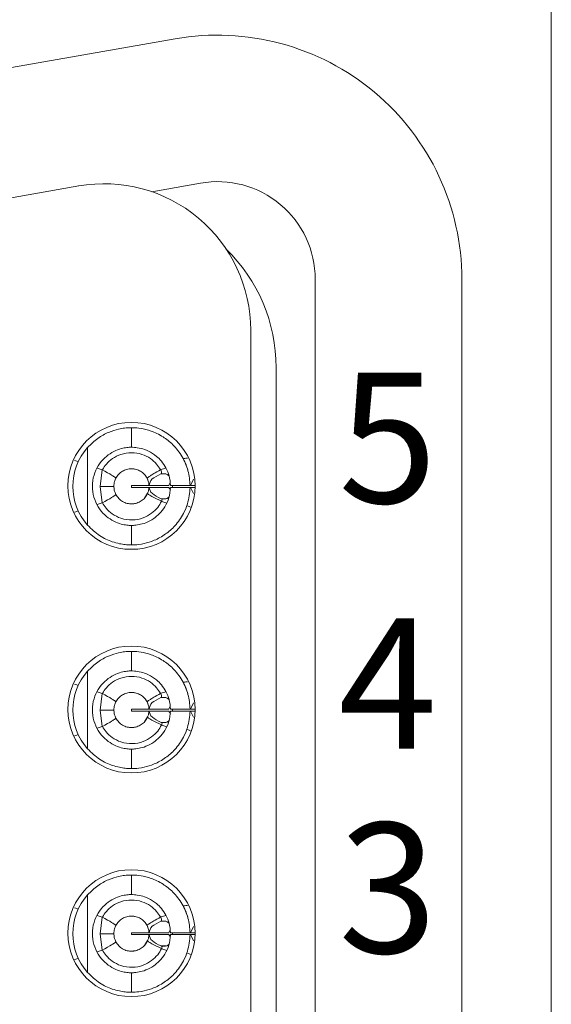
# Model space of a CAD drawing. Header units: inches. Extents: x 0 to 814, y 0 to 621.
# Tile 29 of 37: x 387 to 395, y 373 to 388. Entities that reach past the tile are written whole.
import ezdxf

# ---------------------------------------------------------------- set-up
doc = ezdxf.new("R2010")
doc.units = ezdxf.units.IN
doc.header["$LTSCALE"] = 10
doc.header["$MEASUREMENT"] = 0

msp = doc.modelspace()

# ---------------------------------------------------------------- linework, layer by layer
at = {"lineweight": 15}
for p, q in [((395.144, 351.725), (395.144, 394.925)), ((389.37, 387.594), (380.79, 386.081)), ((387.891, 385.334), (382.866, 384.448)), ((389.761, 385.378), (389.013, 385.246)), ((391.521, 362.75), (391.521, 383.9)), ((393.771, 362.75), (393.771, 383.9)), ((390.531, 363.985), (390.531, 383.118)), ((390.921, 382.543), (390.921, 364.108)), ((388.701, 381.32), (388.701, 381.62)), ((388.028, 380.123), (388.028, 381.318)), ((388.173, 380.997), (388.25, 380.976)), ((388.219, 380.72), (388.25, 380.976)), ((389.232, 381), (389.152, 380.977)), ((388.95, 380.82), (388.935, 380.854)), ((389.152, 380.91), (389.227, 380.91)), ((389.297, 380.78), (389.272, 380.735)), ((389.606, 380.735), (389.654, 380.831)), ((388.25, 380.465), (388.219, 380.72)), ((388.219, 380.72), (388.431, 380.72)), ((388.701, 380.705), (388.701, 380.735)), ((388.969, 380.735), (388.701, 380.735)), ((388.969, 380.705), (388.701, 380.705)), ((389.272, 380.735), (388.971, 380.735)), ((389.272, 380.705), (388.971, 380.705)), ((389.272, 380.705), (389.298, 380.669)), ((389.601, 380.735), (389.301, 380.735)), ((389.601, 380.705), (389.301, 380.705)), ((389.654, 380.611), (389.606, 380.705)), ((389.676, 380.735), (389.607, 380.735)), ((389.676, 380.705), (389.607, 380.705)), ((388.174, 380.443), (388.25, 380.465)), ((388.902, 380.541), (388.949, 380.615)), ((389.157, 380.531), (389.23, 380.531)), ((389.242, 380.463), (389.166, 380.489)), ((388.701, 379.82), (388.701, 380.12)), ((388.701, 377.885), (388.701, 378.185)), ((388.028, 376.688), (388.028, 377.883)), ((388.173, 377.562), (388.25, 377.541)), ((388.219, 377.285), (388.25, 377.541)), ((389.232, 377.565), (389.152, 377.542)), ((389.152, 377.475), (389.227, 377.475)), ((388.701, 377.27), (388.701, 377.3)), ((388.969, 377.3), (388.701, 377.3)), ((388.95, 377.385), (388.935, 377.419)), ((389.272, 377.3), (388.971, 377.3)), ((389.297, 377.345), (389.272, 377.3)), ((389.601, 377.3), (389.301, 377.3)), ((389.606, 377.3), (389.654, 377.396)), ((389.676, 377.3), (389.607, 377.3)), ((388.25, 377.03), (388.219, 377.285)), ((388.219, 377.285), (388.431, 377.285)), ((388.969, 377.27), (388.701, 377.27)), ((388.902, 377.106), (388.949, 377.18)), ((389.272, 377.27), (388.971, 377.27)), ((389.272, 377.27), (389.298, 377.234)), ((389.601, 377.27), (389.301, 377.27)), ((389.654, 377.176), (389.606, 377.27)), ((389.676, 377.27), (389.607, 377.27)), ((388.174, 377.008), (388.25, 377.03)), ((389.157, 377.096), (389.23, 377.096)), ((389.242, 377.028), (389.166, 377.054)), ((388.701, 376.385), (388.701, 376.685)), ((388.701, 374.45), (388.701, 374.75)), ((388.028, 373.253), (388.028, 374.448)), ((388.173, 374.127), (388.25, 374.106)), ((389.232, 374.13), (389.152, 374.107)), ((388.219, 373.85), (388.25, 374.106)), ((388.95, 373.95), (388.935, 373.984)), ((389.152, 374.04), (389.227, 374.04)), ((388.25, 373.595), (388.219, 373.85)), ((388.219, 373.85), (388.431, 373.85)), ((388.701, 373.835), (388.701, 373.865)), ((388.969, 373.865), (388.701, 373.865)), ((388.969, 373.835), (388.701, 373.835)), ((389.272, 373.865), (388.971, 373.865)), ((389.272, 373.835), (388.971, 373.835)), ((389.297, 373.91), (389.272, 373.865)), ((389.272, 373.835), (389.298, 373.799)), ((389.601, 373.865), (389.301, 373.865)), ((389.601, 373.835), (389.301, 373.835)), ((389.606, 373.865), (389.654, 373.961)), ((389.654, 373.741), (389.606, 373.835)), ((389.676, 373.865), (389.607, 373.865)), ((389.676, 373.835), (389.607, 373.835)), ((388.902, 373.671), (388.949, 373.745)), ((389.157, 373.661), (389.23, 373.661)), ((388.174, 373.573), (388.25, 373.595)), ((389.242, 373.593), (389.166, 373.619)), ((388.701, 372.95), (388.701, 373.25))]:
    msp.add_line(p, q, dxfattribs=at)
at = {"lineweight": 15, "flags": 128}
for points in [[(389.331, 380.736), (389.331, 380.72), (389.331, 380.706)], [(389.331, 377.301), (389.331, 377.285), (389.331, 377.271)], [(389.331, 373.866), (389.331, 373.85), (389.331, 373.836)]]:
    msp.add_lwpolyline(points, dxfattribs=at)
at = {"lineweight": 15}
for centre, radius, start, end in [((390.021, 383.9), 3.75, 360, 100), ((388.281, 383.118), 2.25, 0, 100), ((390.021, 383.9), 1.5, 0, 100), ((388.371, 382.543), 2.55, 0, 45.7361), ((388.701, 380.728), 0.975, 90, 270), ((388.701, 380.728), 0.975, 270, 90), ((388.701, 380.72), 0.9, 138.3983, 221.6017), ((388.701, 377.293), 0.975, 90, 270), ((388.701, 377.293), 0.975, 270, 90), ((388.701, 377.285), 0.9, 138.3983, 221.6017), ((388.701, 373.858), 0.975, 90, 270), ((388.701, 373.858), 0.975, 270, 90), ((388.701, 373.85), 0.9, 138.3983, 221.6017)]:
    msp.add_arc(centre, radius, start, end, dxfattribs=at)
for points, knots in [([(388.028, 381.318), (388.079, 381.367), (388.18, 381.466), (388.353, 381.556), (388.497, 381.6), (388.604, 381.617), (388.682, 381.621), (388.694, 381.621), (388.701, 381.62)], [0, 0, 0, 0, 0.172316, 0.34455, 0.518759, 0.657849, 0.811732, 1, 1, 1, 1]), ([(388.701, 381.62), (388.708, 381.621), (388.723, 381.621), (388.835, 381.614), (388.997, 381.577), (389.177, 381.494), (389.349, 381.358), (389.486, 381.18), (389.58, 380.964), (389.594, 380.811), (389.601, 380.735)], [0, 0, 0, 0, 0.135708, 0.274363, 0.400662, 0.527292, 0.633782, 0.757864, 0.88037, 1, 1, 1, 1]), ([(388.701, 381.32), (388.696, 381.321), (388.687, 381.321), (388.618, 381.317), (388.521, 381.297), (388.405, 381.248), (388.286, 381.162), (388.186, 381.042), (388.118, 380.891), (388.093, 380.724), (388.117, 380.554), (388.185, 380.401), (388.286, 380.279), (388.405, 380.193), (388.521, 380.144), (388.618, 380.124), (388.687, 380.12), (388.696, 380.12), (388.701, 380.12)], [0, 0, 0, 0, 0.069884, 0.139278, 0.204182, 0.266903, 0.323436, 0.382756, 0.438353, 0.499435, 0.558884, 0.617439, 0.676848, 0.733171, 0.79585, 0.860774, 0.930129, 1, 1, 1, 1]), ([(388.255, 380.974), (388.274, 381.005), (388.316, 381.07), (388.412, 381.155), (388.543, 381.22), (388.701, 381.246), (388.858, 381.221), (388.989, 381.155), (389.085, 381.071), (389.128, 381.005), (389.147, 380.975)], [0, 0, 0, 0, 0.099267, 0.215646, 0.349191, 0.499976, 0.650244, 0.78363, 0.900197, 1, 1, 1, 1]), ([(389.301, 380.735), (389.296, 380.785), (389.287, 380.879), (389.234, 381.005), (389.165, 381.107), (389.072, 381.198), (388.958, 381.269), (388.833, 381.31), (388.726, 381.321), (388.71, 381.321), (388.701, 381.32)], [0, 0, 0, 0, 0.1045128, 0.2005906, 0.2894134, 0.3724761, 0.5006145, 0.6312251, 0.799563, 1, 1, 1, 1]), ([(387.827, 381.118), (387.84, 381.114), (387.863, 381.108), (387.878, 381.101), (387.884, 381.098)], [0, 0, 0, 0, 0.557225, 1, 1, 1, 1]), ([(389.559, 381.152), (389.544, 381.151), (389.519, 381.15), (389.502, 381.146), (389.495, 381.145)], [0, 0, 0, 0, 0.557993, 1, 1, 1, 1]), ([(389.513, 381.109), (389.513, 381.108), (389.515, 381.106), (389.528, 381.076), (389.548, 381.035), (389.561, 380.982), (389.564, 380.972)], [0, 0, 0, 0, 0.214444, 0.432461, 0.892304, 1, 1, 1, 1]), ([(388.255, 380.974), (388.254, 380.975), (388.252, 380.975), (388.251, 380.976), (388.25, 380.976)], [0, 0, 0, 0, 0.556556, 1, 1, 1, 1]), ([(388.463, 380.847), (388.46, 380.851), (388.454, 380.857), (388.394, 380.895), (388.307, 380.944), (388.255, 380.974)], [0, 0, 0, 0, 0.2803792, 0.5607818, 1, 1, 1, 1]), ([(388.463, 380.847), (388.476, 380.868), (388.502, 380.909), (388.561, 380.955), (388.628, 380.984), (388.701, 380.994), (388.775, 380.984), (388.842, 380.955), (388.901, 380.909), (388.927, 380.868), (388.94, 380.847)], [0, 0, 0, 0, 0.125083, 0.250179, 0.375008, 0.500028, 0.624987, 0.749827, 0.874916, 1, 1, 1, 1]), ([(388.753, 380.985), (388.751, 380.985), (388.742, 380.988), (388.731, 380.989), (388.722, 380.99), (388.719, 380.99), (388.719, 380.99), (388.719, 380.99)], [0, 0, 0, 0, 0.138868, 0.646249, 0.813662, 0.927104, 1, 1, 1, 1]), ([(388.94, 380.847), (388.943, 380.851), (388.949, 380.857), (388.991, 380.884), (389.048, 380.918), (389.11, 380.954), (389.147, 380.975)], [0, 0, 0, 0, 0.3156834, 0.4999002, 0.7031715, 1, 1, 1, 1]), ([(389.152, 380.977), (389.151, 380.977), (389.15, 380.976), (389.148, 380.975), (389.147, 380.975)], [0, 0, 0, 0, 0.562729, 1, 1, 1, 1]), ([(389.152, 380.977), (389.155, 380.965), (389.16, 380.944), (389.164, 380.923), (389.166, 380.913)], [0, 0, 0, 0, 0.562427, 1, 1, 1, 1]), ([(388.431, 380.72), (388.433, 380.745), (388.436, 380.79), (388.455, 380.83), (388.463, 380.847)], [0, 0, 0, 0, 0.5578216, 1, 1, 1, 1]), ([(388.94, 380.847), (388.949, 380.827), (388.965, 380.792), (388.969, 380.753), (388.971, 380.735)], [0, 0, 0, 0, 0.562114, 1, 1, 1, 1]), ([(388.971, 380.735), (388.979, 380.769), (388.993, 380.833), (389.101, 380.885), (389.152, 380.91)], [0, 0, 0, 0, 0.527509, 1, 1, 1, 1]), ([(389.152, 380.91), (389.155, 380.91), (389.159, 380.912), (389.164, 380.913), (389.166, 380.913)], [0, 0, 0, 0, 0.559446, 1, 1, 1, 1]), ([(389.166, 380.913), (389.185, 380.914), (389.213, 380.916), (389.245, 380.903), (389.264, 380.894), (389.273, 380.885), (389.28, 380.88)], [0, 0, 0, 0, 0.510551, 0.710762, 0.813776, 1, 1, 1, 1]), ([(388.463, 380.594), (388.453, 380.616), (388.435, 380.657), (388.432, 380.701), (388.431, 380.72)], [0, 0, 0, 0, 0.561544, 1, 1, 1, 1]), ([(388.701, 380.12), (388.708, 380.12), (388.72, 380.12), (388.806, 380.127), (388.917, 380.156), (389.032, 380.214), (389.135, 380.299), (389.218, 380.405), (389.284, 380.544), (389.295, 380.65), (389.301, 380.705)], [0, 0, 0, 0, 0.1718232, 0.3277805, 0.4570048, 0.5831964, 0.6757467, 0.7745847, 0.8820603, 1, 1, 1, 1]), ([(389.601, 380.705), (389.593, 380.619), (389.579, 380.479), (389.493, 380.278), (389.38, 380.117), (389.22, 379.976), (389.049, 379.884), (388.875, 379.832), (388.732, 379.82), (388.712, 379.82), (388.701, 379.82)], [0, 0, 0, 0, 0.136607, 0.221058, 0.342614, 0.445467, 0.564391, 0.681615, 0.83542, 1, 1, 1, 1]), ([(388.971, 380.705), (388.969, 380.686), (388.965, 380.652), (388.952, 380.621), (388.947, 380.608)], [0, 0, 0, 0, 0.56991, 1, 1, 1, 1]), ([(388.962, 380.654), (388.963, 380.656), (388.968, 380.672), (388.97, 380.69), (388.971, 380.705)], [0, 0, 0, 0, 0.149907, 1, 1, 1, 1]), ([(389.157, 380.531), (389.105, 380.556), (388.994, 380.608), (388.979, 380.672), (388.971, 380.705)], [0, 0, 0, 0, 0.475029, 1, 1, 1, 1]), ([(388.25, 380.465), (388.251, 380.465), (388.253, 380.466), (388.254, 380.467), (388.255, 380.467)], [0, 0, 0, 0, 0.562972, 1, 1, 1, 1]), ([(388.463, 380.594), (388.46, 380.59), (388.454, 380.584), (388.394, 380.546), (388.307, 380.497), (388.255, 380.467)], [0, 0, 0, 0, 0.280373, 0.560773, 1, 1, 1, 1]), ([(389.163, 380.491), (389.144, 380.458), (389.104, 380.389), (389.009, 380.298), (388.877, 380.226), (388.712, 380.194), (388.545, 380.219), (388.408, 380.29), (388.313, 380.376), (388.273, 380.439), (388.255, 380.467)], [0, 0, 0, 0, 0.099793, 0.216467, 0.349999, 0.50042, 0.660688, 0.797326, 0.910434, 1, 1, 1, 1]), ([(388.947, 380.608), (388.934, 380.586), (388.91, 380.542), (388.852, 380.493), (388.784, 380.46), (388.709, 380.447), (388.634, 380.455), (388.564, 380.484), (388.504, 380.53), (388.476, 380.572), (388.463, 380.594)], [0, 0, 0, 0, 0.124832, 0.249927, 0.374973, 0.499911, 0.624881, 0.749904, 0.874871, 1, 1, 1, 1]), ([(388.947, 380.608), (388.95, 380.605), (388.956, 380.598), (389.018, 380.563), (389.108, 380.518), (389.163, 380.491)], [0, 0, 0, 0, 0.280352, 0.560768, 1, 1, 1, 1]), ([(389.172, 380.527), (389.169, 380.528), (389.164, 380.529), (389.159, 380.531), (389.157, 380.531)], [0, 0, 0, 0, 0.56712, 1, 1, 1, 1]), ([(389.163, 380.491), (389.163, 380.49), (389.164, 380.49), (389.165, 380.489), (389.166, 380.489)], [0, 0, 0, 0, 0.5587332, 1, 1, 1, 1]), ([(389.172, 380.527), (389.171, 380.52), (389.169, 380.508), (389.167, 380.495), (389.166, 380.489)], [0, 0, 0, 0, 0.562549, 1, 1, 1, 1]), ([(389.278, 380.558), (389.276, 380.555), (389.261, 380.538), (389.222, 380.526), (389.189, 380.527), (389.172, 380.527)], [0, 0, 0, 0, 0.084695, 0.530522, 1, 1, 1, 1]), ([(387.827, 380.323), (387.84, 380.327), (387.863, 380.333), (387.878, 380.34), (387.884, 380.343)], [0, 0, 0, 0, 0.557225, 1, 1, 1, 1]), ([(388.719, 380.451), (388.719, 380.451), (388.719, 380.451), (388.722, 380.451), (388.732, 380.452), (388.742, 380.455), (388.748, 380.457)], [0, 0, 0, 0, 0.027898, 0.176157, 0.480391, 1, 1, 1, 1]), ([(389.606, 380.4), (389.594, 380.406), (389.573, 380.417), (389.559, 380.425), (389.553, 380.428)], [0, 0, 0, 0, 0.557114, 1, 1, 1, 1]), ([(388.701, 379.82), (388.695, 379.82), (388.683, 379.82), (388.611, 379.824), (388.519, 379.837), (388.388, 379.872), (388.208, 379.951), (388.088, 380.066), (388.028, 380.123)], [0, 0, 0, 0, 0.1806966, 0.3290124, 0.4628304, 0.5949207, 0.7987676, 1, 1, 1, 1]), ([(388.028, 377.883), (388.079, 377.932), (388.18, 378.031), (388.353, 378.121), (388.497, 378.165), (388.604, 378.182), (388.682, 378.186), (388.694, 378.186), (388.701, 378.185)], [0, 0, 0, 0, 0.172316, 0.34455, 0.518759, 0.657849, 0.811732, 1, 1, 1, 1]), ([(388.701, 378.185), (388.708, 378.186), (388.723, 378.186), (388.835, 378.179), (388.997, 378.142), (389.177, 378.059), (389.349, 377.923), (389.486, 377.745), (389.58, 377.529), (389.594, 377.376), (389.601, 377.3)], [0, 0, 0, 0, 0.135708, 0.274363, 0.400662, 0.527292, 0.633782, 0.757864, 0.88037, 1, 1, 1, 1]), ([(388.701, 377.885), (388.696, 377.886), (388.687, 377.886), (388.618, 377.882), (388.521, 377.862), (388.405, 377.813), (388.286, 377.727), (388.186, 377.607), (388.118, 377.456), (388.093, 377.289), (388.117, 377.119), (388.185, 376.966), (388.286, 376.844), (388.405, 376.758), (388.521, 376.709), (388.618, 376.689), (388.687, 376.685), (388.696, 376.685), (388.701, 376.685)], [0, 0, 0, 0, 0.069884, 0.139278, 0.204182, 0.266903, 0.323436, 0.382756, 0.438353, 0.499435, 0.558884, 0.617439, 0.676848, 0.733171, 0.79585, 0.860774, 0.930129, 1, 1, 1, 1]), ([(388.255, 377.539), (388.274, 377.57), (388.316, 377.635), (388.412, 377.72), (388.543, 377.785), (388.701, 377.811), (388.858, 377.786), (388.989, 377.72), (389.085, 377.636), (389.128, 377.57), (389.147, 377.54)], [0, 0, 0, 0, 0.099267, 0.215646, 0.349191, 0.499976, 0.650244, 0.78363, 0.900197, 1, 1, 1, 1]), ([(389.301, 377.3), (389.296, 377.35), (389.287, 377.444), (389.234, 377.57), (389.165, 377.672), (389.072, 377.763), (388.958, 377.834), (388.833, 377.875), (388.726, 377.886), (388.71, 377.886), (388.701, 377.885)], [0, 0, 0, 0, 0.104513, 0.200591, 0.289413, 0.372476, 0.500615, 0.631225, 0.799563, 1, 1, 1, 1]), ([(387.827, 377.683), (387.84, 377.679), (387.863, 377.673), (387.878, 377.666), (387.884, 377.663)], [0, 0, 0, 0, 0.557225, 1, 1, 1, 1]), ([(389.559, 377.717), (389.544, 377.716), (389.519, 377.715), (389.502, 377.711), (389.495, 377.71)], [0, 0, 0, 0, 0.557993, 1, 1, 1, 1]), ([(389.513, 377.674), (389.513, 377.673), (389.515, 377.671), (389.528, 377.641), (389.548, 377.6), (389.561, 377.547), (389.564, 377.537)], [0, 0, 0, 0, 0.2144443, 0.4324615, 0.8923039, 1, 1, 1, 1]), ([(388.255, 377.539), (388.254, 377.54), (388.252, 377.54), (388.251, 377.541), (388.25, 377.541)], [0, 0, 0, 0, 0.556556, 1, 1, 1, 1]), ([(388.463, 377.412), (388.46, 377.416), (388.454, 377.422), (388.394, 377.46), (388.307, 377.509), (388.255, 377.539)], [0, 0, 0, 0, 0.280379, 0.560782, 1, 1, 1, 1]), ([(388.463, 377.412), (388.476, 377.433), (388.502, 377.474), (388.561, 377.52), (388.628, 377.549), (388.701, 377.559), (388.775, 377.549), (388.842, 377.52), (388.901, 377.474), (388.927, 377.433), (388.94, 377.412)], [0, 0, 0, 0, 0.125083, 0.250179, 0.375008, 0.500028, 0.624987, 0.749827, 0.874916, 1, 1, 1, 1]), ([(388.753, 377.55), (388.751, 377.55), (388.742, 377.553), (388.731, 377.554), (388.722, 377.555), (388.719, 377.555), (388.719, 377.555), (388.719, 377.555)], [0, 0, 0, 0, 0.138868, 0.646249, 0.813662, 0.927104, 1, 1, 1, 1]), ([(388.94, 377.412), (388.943, 377.416), (388.949, 377.422), (388.991, 377.449), (389.048, 377.483), (389.11, 377.519), (389.147, 377.54)], [0, 0, 0, 0, 0.3156834, 0.4999002, 0.7031715, 1, 1, 1, 1]), ([(388.971, 377.3), (388.979, 377.334), (388.993, 377.398), (389.101, 377.45), (389.152, 377.475)], [0, 0, 0, 0, 0.527509, 1, 1, 1, 1]), ([(389.152, 377.542), (389.151, 377.542), (389.15, 377.541), (389.148, 377.54), (389.147, 377.54)], [0, 0, 0, 0, 0.5627285, 1, 1, 1, 1]), ([(389.152, 377.542), (389.155, 377.53), (389.16, 377.509), (389.164, 377.488), (389.166, 377.478)], [0, 0, 0, 0, 0.562427, 1, 1, 1, 1]), ([(389.152, 377.475), (389.155, 377.475), (389.159, 377.477), (389.164, 377.478), (389.166, 377.478)], [0, 0, 0, 0, 0.559446, 1, 1, 1, 1]), ([(389.166, 377.478), (389.185, 377.479), (389.213, 377.481), (389.245, 377.468), (389.264, 377.459), (389.273, 377.45), (389.28, 377.445)], [0, 0, 0, 0, 0.510551, 0.710762, 0.813776, 1, 1, 1, 1]), ([(388.431, 377.285), (388.433, 377.31), (388.436, 377.355), (388.455, 377.395), (388.463, 377.412)], [0, 0, 0, 0, 0.557822, 1, 1, 1, 1]), ([(388.94, 377.412), (388.949, 377.392), (388.965, 377.357), (388.969, 377.318), (388.971, 377.3)], [0, 0, 0, 0, 0.5621142, 1, 1, 1, 1]), ([(388.463, 377.159), (388.46, 377.155), (388.454, 377.149), (388.394, 377.111), (388.307, 377.062), (388.255, 377.032)], [0, 0, 0, 0, 0.280373, 0.560773, 1, 1, 1, 1]), ([(388.463, 377.159), (388.453, 377.181), (388.435, 377.222), (388.432, 377.266), (388.431, 377.285)], [0, 0, 0, 0, 0.561544, 1, 1, 1, 1]), ([(388.947, 377.173), (388.934, 377.151), (388.91, 377.107), (388.852, 377.058), (388.784, 377.025), (388.709, 377.012), (388.634, 377.02), (388.564, 377.049), (388.504, 377.095), (388.476, 377.137), (388.463, 377.159)], [0, 0, 0, 0, 0.124832, 0.249927, 0.374973, 0.499911, 0.624881, 0.749904, 0.874871, 1, 1, 1, 1]), ([(388.701, 376.685), (388.708, 376.685), (388.72, 376.685), (388.806, 376.692), (388.917, 376.721), (389.032, 376.779), (389.135, 376.864), (389.218, 376.97), (389.284, 377.109), (389.295, 377.215), (389.301, 377.27)], [0, 0, 0, 0, 0.1718232, 0.3277805, 0.4570048, 0.5831964, 0.6757467, 0.7745847, 0.8820603, 1, 1, 1, 1]), ([(389.601, 377.27), (389.593, 377.184), (389.579, 377.044), (389.493, 376.843), (389.38, 376.682), (389.22, 376.541), (389.049, 376.449), (388.875, 376.397), (388.732, 376.385), (388.712, 376.385), (388.701, 376.385)], [0, 0, 0, 0, 0.136607, 0.221058, 0.342614, 0.445467, 0.564391, 0.681615, 0.83542, 1, 1, 1, 1]), ([(388.971, 377.27), (388.969, 377.251), (388.965, 377.217), (388.952, 377.186), (388.947, 377.173)], [0, 0, 0, 0, 0.56991, 1, 1, 1, 1]), ([(388.947, 377.173), (388.95, 377.17), (388.956, 377.163), (389.018, 377.128), (389.108, 377.083), (389.163, 377.056)], [0, 0, 0, 0, 0.280352, 0.560768, 1, 1, 1, 1]), ([(388.962, 377.219), (388.963, 377.221), (388.968, 377.237), (388.97, 377.255), (388.971, 377.27)], [0, 0, 0, 0, 0.149907, 1, 1, 1, 1]), ([(389.157, 377.096), (389.105, 377.121), (388.994, 377.173), (388.979, 377.237), (388.971, 377.27)], [0, 0, 0, 0, 0.4750292, 1, 1, 1, 1]), ([(388.25, 377.03), (388.251, 377.03), (388.253, 377.031), (388.254, 377.032), (388.255, 377.032)], [0, 0, 0, 0, 0.5629718, 1, 1, 1, 1]), ([(389.163, 377.056), (389.144, 377.023), (389.104, 376.954), (389.009, 376.863), (388.877, 376.791), (388.712, 376.759), (388.545, 376.784), (388.408, 376.855), (388.313, 376.941), (388.273, 377.004), (388.255, 377.032)], [0, 0, 0, 0, 0.099793, 0.216467, 0.349999, 0.50042, 0.660688, 0.797326, 0.910434, 1, 1, 1, 1]), ([(388.719, 377.016), (388.719, 377.016), (388.719, 377.016), (388.722, 377.016), (388.732, 377.017), (388.742, 377.02), (388.748, 377.022)], [0, 0, 0, 0, 0.027898, 0.176157, 0.480391, 1, 1, 1, 1]), ([(389.172, 377.092), (389.169, 377.093), (389.164, 377.094), (389.159, 377.096), (389.157, 377.096)], [0, 0, 0, 0, 0.56712, 1, 1, 1, 1]), ([(389.163, 377.056), (389.163, 377.055), (389.164, 377.055), (389.165, 377.054), (389.166, 377.054)], [0, 0, 0, 0, 0.5587332, 1, 1, 1, 1]), ([(389.172, 377.092), (389.171, 377.085), (389.169, 377.073), (389.167, 377.06), (389.166, 377.054)], [0, 0, 0, 0, 0.562549, 1, 1, 1, 1]), ([(389.278, 377.123), (389.276, 377.12), (389.261, 377.103), (389.222, 377.091), (389.189, 377.092), (389.172, 377.092)], [0, 0, 0, 0, 0.084695, 0.530522, 1, 1, 1, 1]), ([(389.606, 376.965), (389.594, 376.971), (389.573, 376.982), (389.559, 376.99), (389.553, 376.993)], [0, 0, 0, 0, 0.557114, 1, 1, 1, 1]), ([(387.827, 376.888), (387.84, 376.892), (387.863, 376.898), (387.878, 376.905), (387.884, 376.908)], [0, 0, 0, 0, 0.557225, 1, 1, 1, 1]), ([(388.701, 376.385), (388.695, 376.385), (388.683, 376.385), (388.611, 376.389), (388.519, 376.402), (388.388, 376.437), (388.208, 376.516), (388.088, 376.631), (388.028, 376.688)], [0, 0, 0, 0, 0.180697, 0.329012, 0.46283, 0.594921, 0.798768, 1, 1, 1, 1]), ([(388.028, 374.448), (388.079, 374.497), (388.18, 374.596), (388.353, 374.686), (388.497, 374.73), (388.604, 374.747), (388.682, 374.751), (388.694, 374.751), (388.701, 374.75)], [0, 0, 0, 0, 0.1723158, 0.3445502, 0.5187594, 0.6578492, 0.8117325, 1, 1, 1, 1]), ([(388.701, 374.75), (388.708, 374.751), (388.723, 374.751), (388.835, 374.744), (388.997, 374.707), (389.177, 374.624), (389.349, 374.488), (389.486, 374.31), (389.58, 374.094), (389.594, 373.941), (389.601, 373.865)], [0, 0, 0, 0, 0.135708, 0.274363, 0.400662, 0.527292, 0.633782, 0.757864, 0.88037, 1, 1, 1, 1]), ([(388.701, 374.45), (388.696, 374.451), (388.687, 374.451), (388.618, 374.447), (388.521, 374.427), (388.405, 374.378), (388.286, 374.292), (388.186, 374.172), (388.118, 374.021), (388.093, 373.854), (388.117, 373.684), (388.185, 373.531), (388.286, 373.409), (388.405, 373.323), (388.521, 373.274), (388.618, 373.254), (388.687, 373.25), (388.696, 373.25), (388.701, 373.25)], [0, 0, 0, 0, 0.069884, 0.139278, 0.204182, 0.266903, 0.323436, 0.382756, 0.438353, 0.499435, 0.558884, 0.617439, 0.676848, 0.733171, 0.79585, 0.860774, 0.930129, 1, 1, 1, 1]), ([(389.301, 373.865), (389.296, 373.915), (389.287, 374.009), (389.234, 374.135), (389.165, 374.237), (389.072, 374.328), (388.958, 374.399), (388.833, 374.44), (388.726, 374.451), (388.71, 374.451), (388.701, 374.45)], [0, 0, 0, 0, 0.1045128, 0.2005906, 0.2894134, 0.3724761, 0.5006145, 0.6312251, 0.799563, 1, 1, 1, 1]), ([(388.255, 374.104), (388.274, 374.135), (388.316, 374.2), (388.412, 374.285), (388.543, 374.35), (388.701, 374.376), (388.858, 374.351), (388.989, 374.285), (389.085, 374.201), (389.128, 374.135), (389.147, 374.105)], [0, 0, 0, 0, 0.099267, 0.215646, 0.349191, 0.499976, 0.650244, 0.78363, 0.900197, 1, 1, 1, 1]), ([(389.559, 374.282), (389.544, 374.281), (389.519, 374.28), (389.502, 374.276), (389.495, 374.275)], [0, 0, 0, 0, 0.557993, 1, 1, 1, 1]), ([(387.827, 374.248), (387.84, 374.244), (387.863, 374.238), (387.878, 374.231), (387.884, 374.228)], [0, 0, 0, 0, 0.557225, 1, 1, 1, 1]), ([(388.463, 373.977), (388.476, 373.998), (388.502, 374.039), (388.561, 374.085), (388.628, 374.114), (388.701, 374.124), (388.775, 374.114), (388.842, 374.085), (388.901, 374.039), (388.927, 373.998), (388.94, 373.977)], [0, 0, 0, 0, 0.125083, 0.250179, 0.375008, 0.500028, 0.624987, 0.749827, 0.874916, 1, 1, 1, 1]), ([(388.753, 374.115), (388.751, 374.115), (388.742, 374.118), (388.731, 374.119), (388.722, 374.12), (388.719, 374.12), (388.719, 374.12), (388.719, 374.12)], [0, 0, 0, 0, 0.138868, 0.646249, 0.813662, 0.927104, 1, 1, 1, 1]), ([(389.513, 374.239), (389.513, 374.238), (389.515, 374.236), (389.528, 374.206), (389.548, 374.165), (389.561, 374.112), (389.564, 374.102)], [0, 0, 0, 0, 0.2144443, 0.4324615, 0.8923039, 1, 1, 1, 1]), ([(388.255, 374.104), (388.254, 374.105), (388.252, 374.105), (388.251, 374.106), (388.25, 374.106)], [0, 0, 0, 0, 0.556556, 1, 1, 1, 1]), ([(388.463, 373.977), (388.46, 373.981), (388.454, 373.987), (388.394, 374.025), (388.307, 374.074), (388.255, 374.104)], [0, 0, 0, 0, 0.280379, 0.560782, 1, 1, 1, 1]), ([(388.431, 373.85), (388.433, 373.875), (388.436, 373.92), (388.455, 373.96), (388.463, 373.977)], [0, 0, 0, 0, 0.557822, 1, 1, 1, 1]), ([(388.94, 373.977), (388.943, 373.981), (388.949, 373.987), (388.991, 374.014), (389.048, 374.048), (389.11, 374.084), (389.147, 374.105)], [0, 0, 0, 0, 0.3156834, 0.4999002, 0.7031715, 1, 1, 1, 1]), ([(388.94, 373.977), (388.949, 373.957), (388.965, 373.922), (388.969, 373.883), (388.971, 373.865)], [0, 0, 0, 0, 0.562114, 1, 1, 1, 1]), ([(388.971, 373.865), (388.979, 373.899), (388.993, 373.963), (389.101, 374.015), (389.152, 374.04)], [0, 0, 0, 0, 0.527509, 1, 1, 1, 1]), ([(389.152, 374.107), (389.151, 374.107), (389.15, 374.106), (389.148, 374.105), (389.147, 374.105)], [0, 0, 0, 0, 0.562729, 1, 1, 1, 1]), ([(389.152, 374.107), (389.155, 374.095), (389.16, 374.074), (389.164, 374.053), (389.166, 374.043)], [0, 0, 0, 0, 0.562427, 1, 1, 1, 1]), ([(389.152, 374.04), (389.155, 374.04), (389.159, 374.042), (389.164, 374.043), (389.166, 374.043)], [0, 0, 0, 0, 0.559446, 1, 1, 1, 1]), ([(389.166, 374.043), (389.185, 374.044), (389.213, 374.046), (389.245, 374.033), (389.264, 374.024), (389.273, 374.015), (389.28, 374.01)], [0, 0, 0, 0, 0.5105507, 0.7107622, 0.8137764, 1, 1, 1, 1]), ([(388.463, 373.724), (388.453, 373.746), (388.435, 373.787), (388.432, 373.831), (388.431, 373.85)], [0, 0, 0, 0, 0.561544, 1, 1, 1, 1]), ([(388.701, 373.25), (388.708, 373.25), (388.72, 373.25), (388.806, 373.257), (388.917, 373.286), (389.032, 373.344), (389.135, 373.429), (389.218, 373.535), (389.284, 373.674), (389.295, 373.78), (389.301, 373.835)], [0, 0, 0, 0, 0.1718232, 0.3277805, 0.4570048, 0.5831964, 0.6757467, 0.7745847, 0.8820603, 1, 1, 1, 1]), ([(389.601, 373.835), (389.593, 373.749), (389.579, 373.609), (389.493, 373.408), (389.38, 373.247), (389.22, 373.106), (389.049, 373.014), (388.875, 372.962), (388.732, 372.95), (388.712, 372.95), (388.701, 372.95)], [0, 0, 0, 0, 0.136607, 0.221058, 0.342614, 0.445467, 0.564391, 0.681615, 0.83542, 1, 1, 1, 1]), ([(388.971, 373.835), (388.969, 373.816), (388.965, 373.782), (388.952, 373.751), (388.947, 373.738)], [0, 0, 0, 0, 0.56991, 1, 1, 1, 1]), ([(388.962, 373.784), (388.963, 373.786), (388.968, 373.802), (388.97, 373.82), (388.971, 373.835)], [0, 0, 0, 0, 0.149907, 1, 1, 1, 1]), ([(389.157, 373.661), (389.105, 373.686), (388.994, 373.738), (388.979, 373.802), (388.971, 373.835)], [0, 0, 0, 0, 0.475029, 1, 1, 1, 1]), ([(388.463, 373.724), (388.46, 373.72), (388.454, 373.714), (388.394, 373.676), (388.307, 373.627), (388.255, 373.597)], [0, 0, 0, 0, 0.280373, 0.560773, 1, 1, 1, 1]), ([(388.947, 373.738), (388.934, 373.716), (388.91, 373.672), (388.852, 373.623), (388.784, 373.59), (388.709, 373.577), (388.634, 373.585), (388.564, 373.614), (388.504, 373.66), (388.476, 373.702), (388.463, 373.724)], [0, 0, 0, 0, 0.124832, 0.249927, 0.374973, 0.499911, 0.624881, 0.749904, 0.874871, 1, 1, 1, 1]), ([(388.947, 373.738), (388.95, 373.735), (388.956, 373.728), (389.018, 373.693), (389.108, 373.648), (389.163, 373.621)], [0, 0, 0, 0, 0.280352, 0.560768, 1, 1, 1, 1]), ([(389.172, 373.657), (389.169, 373.658), (389.164, 373.659), (389.159, 373.661), (389.157, 373.661)], [0, 0, 0, 0, 0.56712, 1, 1, 1, 1]), ([(389.278, 373.688), (389.276, 373.685), (389.261, 373.668), (389.222, 373.656), (389.189, 373.657), (389.172, 373.657)], [0, 0, 0, 0, 0.084695, 0.530522, 1, 1, 1, 1]), ([(388.25, 373.595), (388.251, 373.595), (388.253, 373.596), (388.254, 373.597), (388.255, 373.597)], [0, 0, 0, 0, 0.562972, 1, 1, 1, 1]), ([(389.163, 373.621), (389.144, 373.588), (389.104, 373.519), (389.009, 373.428), (388.877, 373.356), (388.712, 373.324), (388.545, 373.349), (388.408, 373.42), (388.313, 373.506), (388.273, 373.569), (388.255, 373.597)], [0, 0, 0, 0, 0.099793, 0.216467, 0.349999, 0.50042, 0.660688, 0.797326, 0.910434, 1, 1, 1, 1]), ([(388.719, 373.581), (388.719, 373.581), (388.719, 373.581), (388.722, 373.581), (388.732, 373.582), (388.742, 373.585), (388.748, 373.587)], [0, 0, 0, 0, 0.027898, 0.176157, 0.480391, 1, 1, 1, 1]), ([(389.163, 373.621), (389.163, 373.62), (389.164, 373.62), (389.165, 373.619), (389.166, 373.619)], [0, 0, 0, 0, 0.558733, 1, 1, 1, 1]), ([(389.172, 373.657), (389.171, 373.65), (389.169, 373.638), (389.167, 373.625), (389.166, 373.619)], [0, 0, 0, 0, 0.562549, 1, 1, 1, 1]), ([(389.606, 373.53), (389.594, 373.536), (389.573, 373.547), (389.559, 373.555), (389.553, 373.558)], [0, 0, 0, 0, 0.557114, 1, 1, 1, 1]), ([(387.827, 373.453), (387.84, 373.457), (387.863, 373.463), (387.878, 373.47), (387.884, 373.473)], [0, 0, 0, 0, 0.557225, 1, 1, 1, 1]), ([(388.701, 372.95), (388.695, 372.95), (388.683, 372.95), (388.611, 372.954), (388.519, 372.967), (388.388, 373.002), (388.208, 373.081), (388.088, 373.196), (388.028, 373.253)], [0, 0, 0, 0, 0.1806966, 0.3290124, 0.4628304, 0.5949207, 0.7987676, 1, 1, 1, 1])]:
    msp.add_open_spline(points, degree=3, knots=knots, dxfattribs=at)

# ---------------------------------------------------------------- texts
at = {"lineweight": 15, "char_height": 2, "attachment_point": 1}
for s, insert in [('5', (391.877, 382.464)), ('4', (391.877, 378.693)), ('3', (391.877, 375.553))]:
    msp.add_mtext_dynamic_manual_height_columns(s, width=2, gutter_width=33.867, heights=[0], dxfattribs=dict(at, insert=insert))

doc.saveas('drawing.dxf')
